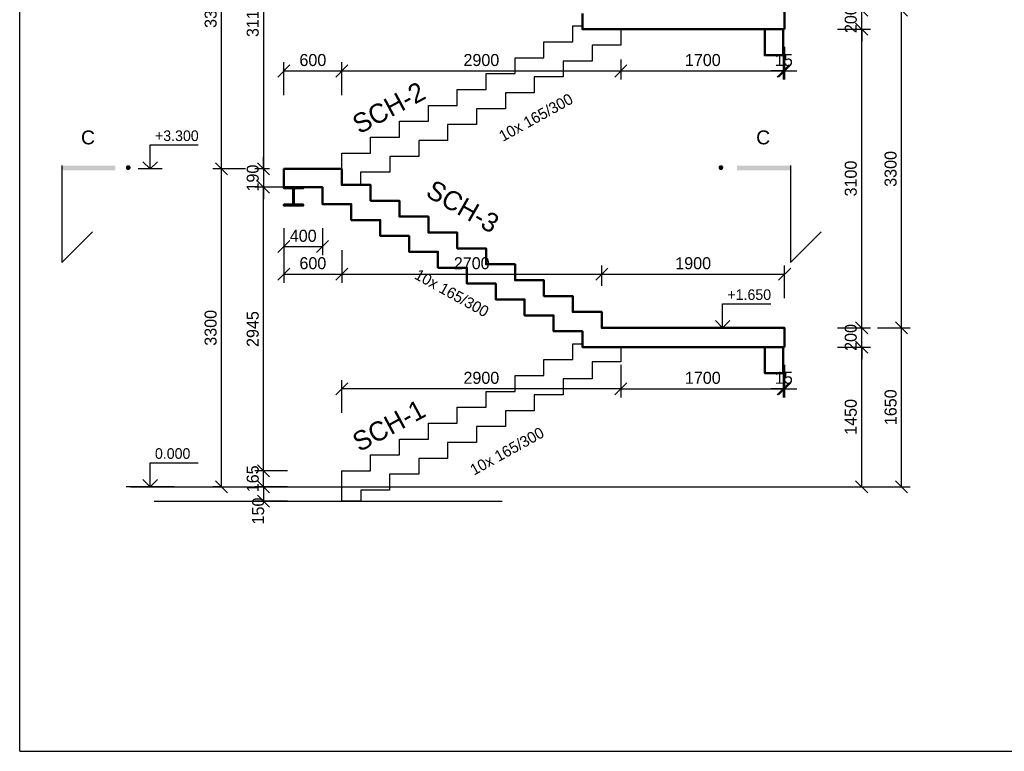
# Model space of a CAD drawing. Header units: millimetres. Extents: x 2448 to 23448, y -2597 to 12253.
# Tile 1 of 3: x 2448 to 12674, y -2597 to 5000. Entities that reach past the tile are written whole.
import ezdxf

# ---------------------------------------------------------------- set-up
doc = ezdxf.new("R2010")
doc.units = ezdxf.units.MM
doc.header["$LTSCALE"] = 25
for name, color, linetype, lineweight in [('CKKOTY_VYS', 3, 'Continuous', 25), ('CKSCHODY_PODROVINOU', 7, 'Continuous', 25), ('CKSCHODY_REZ', 6, 'Continuous', 50), ('CKTEXTY_MALE', 3, 'Continuous', 18), ('CSPROFILY_REZY', 4, 'Continuous', 50)]:
    doc.layers.add(name, color=color, linetype=linetype, lineweight=lineweight)
doc.layers.add('KOTY', color=4, linetype='Continuous')
doc.layers.add('POPIS', color=6, linetype='Continuous')
doc.styles.add('ARIAL', font='ARIAL.TTF', dxfattribs={"width": 0.75})
doc.dimstyles.new('CADKON obrazky', dxfattribs={"dimscale": 50, "dimtxt": 2.5, "dimasz": 2.5, "dimexe": 1.8, "dimexo": 3, "dimgap": 1, "dimtad": 1, "dimdec": 0, "dimrnd": 1, "dimtxsty": 'Standard', "dimblk1": 'OBLIQUE', "dimblk2": 'OBLIQUE', "dimsah": 1, "dimcen": 2.5, "dimclrd": 256, "dimclre": 256, "dimclrt": 256, "dimadec": 1, "dimazin": 2, "dimtfac": 1, "dimtdec": 0, "dimtix": 1, "dimtmove": 2, "dimatfit": 3, "dimldrblk": 'OPEN30', "dimfxl": 0, "dimtolj": 1, "dimlwd": -1, "dimarcsym": 0})

# ---------------------------------------------------------------- blocks, each defined once
blk = doc.blocks.new('*U10')
at = {"color": 0, "linetype": 'ByBlock', "lineweight": -2}
blk.add_lwpolyline([(-1.5, 1.5), (0, 0), (1.5, 1.5), (0, 0), (0, 5), (10, 5)], dxfattribs=at)
blk = doc.blocks.new('*U5')
at = {"color": 0, "linetype": 'ByBlock', "lineweight": -2}
blk.add_lwpolyline([(-1.5, 1.5), (0, 0), (1.5, 1.5), (0, 0), (0, 5), (10, 5)], dxfattribs=at)
blk = doc.blocks.new('*U4')
at = {"color": 0, "linetype": 'ByBlock', "lineweight": -2}
blk.add_lwpolyline([(-1.5, 1.5), (0, 0), (1.5, 1.5), (0, 0), (0, 5), (10, 5)], dxfattribs=at)
blk = doc.blocks.new('_OBLIQUE')
at = {"color": 0, "linetype": 'ByBlock'}
blk.add_line((-0.5, -0.5), (0.5, 0.5), dxfattribs=at)
blk = doc.blocks.new('*D25')
at = {"layer": 'Defpoints', "color": 0}
for p in [(5193, 6560), (4981, 3450), (5193, 3450)]:
    blk.add_point(p, dxfattribs=at)
at = {"layer": 'KOTY', "lineweight": -2}
for p, q in [((5043, 6560), (4891, 6560)), ((5043, 3450), (4891, 3450))]:
    blk.add_line(p, q, dxfattribs=at)
at = {"layer": 'KOTY'}
blk.add_line((4981, 6560), (4981, 3450), dxfattribs=at)
at = {"layer": 'KOTY', "xscale": 125, "yscale": 125, "zscale": 125}
for p, rotation in [((4981, 6560), 90), ((4981, 3450), 270)]:
    blk.add_blockref('_OBLIQUE', p, dxfattribs=dict(at, rotation=rotation))
at = {"layer": 'KOTY', "insert": (4869, 5005), "char_height": 125, "attachment_point": 5, "rotation": 90}
blk.add_mtext('\\A1;3110', dxfattribs=at)
blk = doc.blocks.new('_Open30')
at = {"color": 0, "lineweight": -2}
for p, q in [((-1, 0.268), (0, 0)), ((0, 0), (-1, -0.268)), ((0, 0), (-1, 0))]:
    blk.add_line(p, q, dxfattribs=at)
blk = doc.blocks.new('*D26')
at = {"layer": 'Defpoints', "color": 0}
for p in [(5193, 3450), (4981, 3260), (5193, 3260)]:
    blk.add_point(p, dxfattribs=at)
at = {"layer": 'KOTY'}
for p, q in [((4981, 3450), (4981, 3575)), ((4981, 3450), (4981, 3260)), ((4981, 3260), (4981, 3135))]:
    blk.add_line(p, q, dxfattribs=at)
at = {"layer": 'KOTY', "lineweight": -2}
for p, q in [((5043, 3450), (4891, 3450)), ((5043, 3260), (4891, 3260))]:
    blk.add_line(p, q, dxfattribs=at)
at = {"layer": 'KOTY', "xscale": 125, "yscale": 125, "zscale": 125}
for p, rotation in [((4981, 3450), 270), ((4981, 3260), 90)]:
    blk.add_blockref('_OBLIQUE', p, dxfattribs=dict(at, rotation=rotation))
at = {"layer": 'KOTY', "insert": (4869, 3355), "char_height": 125, "attachment_point": 5, "rotation": 90}
blk.add_mtext('\\A1;190', dxfattribs=at)
blk = doc.blocks.new('*D27')
at = {"layer": 'Defpoints', "color": 0}
for p in [(5667, 150), (4981, 0), (5667, 0)]:
    blk.add_point(p, dxfattribs=at)
at = {"layer": 'KOTY', "lineweight": -2}
for p, q in [((5231, 150), (4891, 150)), ((5231, 0), (4891, 0))]:
    blk.add_line(p, q, dxfattribs=at)
at = {"layer": 'KOTY'}
blk.add_line((4981, 150), (4981, 0), dxfattribs=at)
at = {"layer": 'KOTY', "xscale": 125, "yscale": 125, "zscale": 125}
for p, rotation in [((4981, 150), 90), ((4981, 0), 270)]:
    blk.add_blockref('_OBLIQUE', p, dxfattribs=dict(at, rotation=rotation))
at = {"layer": 'KOTY', "insert": (4925, -102), "char_height": 125, "attachment_point": 5, "rotation": 90}
blk.add_mtext('\\A1;150', dxfattribs=at)
blk = doc.blocks.new('*D28')
at = {"layer": 'Defpoints', "color": 0}
for p in [(4981, 315), (5667, 315), (5667, 150)]:
    blk.add_point(p, dxfattribs=at)
at = {"layer": 'KOTY'}
for p, q in [((4981, 315), (4981, 440)), ((4981, 150), (4981, 315)), ((4981, 150), (4981, 25))]:
    blk.add_line(p, q, dxfattribs=at)
at = {"layer": 'KOTY', "lineweight": -2}
for p, q in [((5231, 315), (4891, 315)), ((5231, 150), (4891, 150))]:
    blk.add_line(p, q, dxfattribs=at)
at = {"layer": 'KOTY', "xscale": 125, "yscale": 125, "zscale": 125}
for p, rotation in [((4981, 315), 270), ((4981, 150), 90)]:
    blk.add_blockref('_OBLIQUE', p, dxfattribs=dict(at, rotation=rotation))
at = {"layer": 'KOTY', "insert": (4869, 232), "char_height": 125, "attachment_point": 5, "rotation": 90}
blk.add_mtext('\\A1;165', dxfattribs=at)
blk = doc.blocks.new('*D29')
at = {"layer": 'Defpoints', "color": 0}
for p in [(4981, 3260), (5593, 3260), (5793, 315)]:
    blk.add_point(p, dxfattribs=at)
at = {"layer": 'KOTY', "lineweight": -2}
for p, q in [((5231, 3260), (4891, 3260)), ((5231, 315), (4891, 315))]:
    blk.add_line(p, q, dxfattribs=at)
at = {"layer": 'KOTY'}
blk.add_line((4981, 315), (4981, 3260), dxfattribs=at)
at = {"layer": 'KOTY', "xscale": 125, "yscale": 125, "zscale": 125}
for p, rotation in [((4981, 3260), 90), ((4981, 315), 270)]:
    blk.add_blockref('_OBLIQUE', p, dxfattribs=dict(at, rotation=rotation))
at = {"layer": 'KOTY', "insert": (4869, 1787), "char_height": 125, "attachment_point": 5, "rotation": 90}
blk.add_mtext('\\A1;2945', dxfattribs=at)
blk = doc.blocks.new('*D30')
at = {"layer": 'Defpoints', "color": 0}
for p in [(10393, 1600), (11193, 1600), (9723, 150)]:
    blk.add_point(p, dxfattribs=at)
at = {"layer": 'KOTY', "lineweight": -2}
for p, q in [((10943, 1600), (11283, 1600)), ((10943, 150), (11283, 150))]:
    blk.add_line(p, q, dxfattribs=at)
at = {"layer": 'KOTY'}
blk.add_line((11193, 150), (11193, 1600), dxfattribs=at)
at = {"layer": 'KOTY', "xscale": 125, "yscale": 125, "zscale": 125}
for p, rotation in [((11193, 1600), 90), ((11193, 150), 270)]:
    blk.add_blockref('_OBLIQUE', p, dxfattribs=dict(at, rotation=rotation))
at = {"layer": 'KOTY', "insert": (11080, 875), "char_height": 125, "attachment_point": 5, "rotation": 90}
blk.add_mtext('\\A1;1450', dxfattribs=at)
blk = doc.blocks.new('*D31')
at = {"layer": 'Defpoints', "color": 0}
for p in [(10393, 1800), (11193, 1800), (10393, 1600)]:
    blk.add_point(p, dxfattribs=at)
at = {"layer": 'KOTY'}
for p, q in [((11193, 1800), (11193, 1925)), ((11193, 1600), (11193, 1800)), ((11193, 1600), (11193, 1475))]:
    blk.add_line(p, q, dxfattribs=at)
at = {"layer": 'KOTY', "lineweight": -2}
for p, q in [((10943, 1800), (11283, 1800)), ((10943, 1600), (11283, 1600))]:
    blk.add_line(p, q, dxfattribs=at)
at = {"layer": 'KOTY', "xscale": 125, "yscale": 125, "zscale": 125}
for p, rotation in [((11193, 1800), 270), ((11193, 1600), 90)]:
    blk.add_blockref('_OBLIQUE', p, dxfattribs=dict(at, rotation=rotation))
at = {"layer": 'KOTY', "insert": (11080, 1700), "char_height": 125, "attachment_point": 5, "rotation": 90}
blk.add_mtext('\\A1;200', dxfattribs=at)
blk = doc.blocks.new('*D32')
at = {"layer": 'Defpoints', "color": 0}
for p in [(10393, 4900), (11193, 4900), (10393, 1800)]:
    blk.add_point(p, dxfattribs=at)
at = {"layer": 'KOTY', "lineweight": -2}
for p, q in [((10943, 4900), (11283, 4900)), ((10943, 1800), (11283, 1800))]:
    blk.add_line(p, q, dxfattribs=at)
at = {"layer": 'KOTY'}
blk.add_line((11193, 1800), (11193, 4900), dxfattribs=at)
at = {"layer": 'KOTY', "xscale": 125, "yscale": 125, "zscale": 125}
for p, rotation in [((11193, 4900), 90), ((11193, 1800), 270)]:
    blk.add_blockref('_OBLIQUE', p, dxfattribs=dict(at, rotation=rotation))
at = {"layer": 'KOTY', "insert": (11080, 3350), "char_height": 125, "attachment_point": 5, "rotation": 90}
blk.add_mtext('\\A1;3100', dxfattribs=at)
blk = doc.blocks.new('*D33')
at = {"layer": 'Defpoints', "color": 0}
for p in [(10393, 5100), (11193, 5100), (10393, 4900)]:
    blk.add_point(p, dxfattribs=at)
at = {"layer": 'KOTY'}
for p, q in [((11193, 5100), (11193, 5225)), ((11193, 4900), (11193, 5100)), ((11193, 4900), (11193, 4775))]:
    blk.add_line(p, q, dxfattribs=at)
at = {"layer": 'KOTY', "lineweight": -2}
for p, q in [((10943, 5100), (11283, 5100)), ((10943, 4900), (11283, 4900))]:
    blk.add_line(p, q, dxfattribs=at)
at = {"layer": 'KOTY', "xscale": 125, "yscale": 125, "zscale": 125}
for p, rotation in [((11193, 5100), 270), ((11193, 4900), 90)]:
    blk.add_blockref('_OBLIQUE', p, dxfattribs=dict(at, rotation=rotation))
at = {"layer": 'KOTY', "insert": (11080, 5000), "char_height": 125, "attachment_point": 5, "rotation": 90}
blk.add_mtext('\\A1;200', dxfattribs=at)
blk = doc.blocks.new('*D46')
at = {"layer": 'Defpoints', "color": 0}
for p in [(4544, 3450), (5193, 3450), (4570, 150)]:
    blk.add_point(p, dxfattribs=at)
at = {"layer": 'KOTY', "lineweight": -2}
for p, q in [((4794, 3450), (4454, 3450)), ((4544, 150), (4454, 150))]:
    blk.add_line(p, q, dxfattribs=at)
at = {"layer": 'KOTY'}
blk.add_line((4544, 150), (4544, 3450), dxfattribs=at)
at = {"layer": 'KOTY', "xscale": 125, "yscale": 125, "zscale": 125}
for p, rotation in [((4544, 3450), 90), ((4544, 150), 270)]:
    blk.add_blockref('_OBLIQUE', p, dxfattribs=dict(at, rotation=rotation))
at = {"layer": 'KOTY', "insert": (4432, 1800), "char_height": 125, "attachment_point": 5, "rotation": 90}
blk.add_mtext('\\A1;3300', dxfattribs=at)
blk = doc.blocks.new('*D47')
at = {"layer": 'Defpoints', "color": 0}
for p in [(4544, 6750), (5193, 6750), (5193, 3450)]:
    blk.add_point(p, dxfattribs=at)
at = {"layer": 'KOTY', "lineweight": -2}
for p, q in [((4794, 6750), (4454, 6750)), ((4794, 3450), (4454, 3450))]:
    blk.add_line(p, q, dxfattribs=at)
at = {"layer": 'KOTY'}
blk.add_line((4544, 3450), (4544, 6750), dxfattribs=at)
at = {"layer": 'KOTY', "xscale": 125, "yscale": 125, "zscale": 125}
for p, rotation in [((4544, 6750), 90), ((4544, 3450), 270)]:
    blk.add_blockref('_OBLIQUE', p, dxfattribs=dict(at, rotation=rotation))
at = {"layer": 'KOTY', "insert": (4432, 5100), "char_height": 125, "attachment_point": 5, "rotation": 90}
blk.add_mtext('\\A1;3300', dxfattribs=at)
blk = doc.blocks.new('*D49')
at = {"layer": 'Defpoints', "color": 0}
for p in [(10364, 1800), (11606, 1800), (10364, 150)]:
    blk.add_point(p, dxfattribs=at)
at = {"layer": 'KOTY', "lineweight": -2}
for p, q in [((11356, 1800), (11696, 1800)), ((11356, 150), (11696, 150))]:
    blk.add_line(p, q, dxfattribs=at)
at = {"layer": 'KOTY'}
blk.add_line((11606, 150), (11606, 1800), dxfattribs=at)
at = {"layer": 'KOTY', "xscale": 125, "yscale": 125, "zscale": 125}
for p, rotation in [((11606, 1800), 90), ((11606, 150), 270)]:
    blk.add_blockref('_OBLIQUE', p, dxfattribs=dict(at, rotation=rotation))
at = {"layer": 'KOTY', "insert": (11494, 975), "char_height": 125, "attachment_point": 5, "rotation": 90}
blk.add_mtext('\\A1;1650', dxfattribs=at)
blk = doc.blocks.new('*D50')
at = {"layer": 'Defpoints', "color": 0}
for p in [(10393, 5100), (11606, 5100), (10364, 1800)]:
    blk.add_point(p, dxfattribs=at)
at = {"layer": 'KOTY', "lineweight": -2}
for p, q in [((11356, 5100), (11696, 5100)), ((11356, 1800), (11696, 1800))]:
    blk.add_line(p, q, dxfattribs=at)
at = {"layer": 'KOTY'}
blk.add_line((11606, 1800), (11606, 5100), dxfattribs=at)
at = {"layer": 'KOTY', "xscale": 125, "yscale": 125, "zscale": 125}
for p, rotation in [((11606, 5100), 90), ((11606, 1800), 270)]:
    blk.add_blockref('_OBLIQUE', p, dxfattribs=dict(at, rotation=rotation))
at = {"layer": 'KOTY', "insert": (11494, 3450), "char_height": 125, "attachment_point": 5, "rotation": 90}
blk.add_mtext('\\A1;3300', dxfattribs=at)
blk = doc.blocks.new('*D54')
at = {"layer": 'Defpoints', "color": 0}
for p in [(8693, 4735), (8693, 4467), (5793, 3615)]:
    blk.add_point(p, dxfattribs=at)
at = {"layer": 'KOTY', "lineweight": -2}
for p, q in [((5793, 4217), (5793, 4557)), ((8693, 4585), (8693, 4377))]:
    blk.add_line(p, q, dxfattribs=at)
at = {"layer": 'KOTY'}
blk.add_line((5793, 4467), (8693, 4467), dxfattribs=at)
at = {"layer": 'KOTY', "xscale": 125, "yscale": 125, "zscale": 125, "rotation": 180}
blk.add_blockref('_OBLIQUE', (5793, 4467), dxfattribs=at)
at = {"layer": 'KOTY', "xscale": 125, "yscale": 125, "zscale": 125}
blk.add_blockref('_OBLIQUE', (8693, 4467), dxfattribs=at)
at = {"layer": 'KOTY', "insert": (7243, 4580), "char_height": 125, "attachment_point": 5}
blk.add_mtext('\\A1;2900', dxfattribs=at)
blk = doc.blocks.new('*D53')
at = {"layer": 'Defpoints', "color": 0}
for p in [(5793, 4467), (5793, 3615), (5193, 3450)]:
    blk.add_point(p, dxfattribs=at)
at = {"layer": 'KOTY', "lineweight": -2}
for p, q in [((5193, 4217), (5193, 4557)), ((5793, 4217), (5793, 4557))]:
    blk.add_line(p, q, dxfattribs=at)
at = {"layer": 'KOTY'}
blk.add_line((5193, 4467), (5793, 4467), dxfattribs=at)
at = {"layer": 'KOTY', "xscale": 125, "yscale": 125, "zscale": 125, "rotation": 180}
blk.add_blockref('_OBLIQUE', (5193, 4467), dxfattribs=at)
at = {"layer": 'KOTY', "xscale": 125, "yscale": 125, "zscale": 125}
blk.add_blockref('_OBLIQUE', (5793, 4467), dxfattribs=at)
at = {"layer": 'KOTY', "insert": (5493, 4580), "char_height": 125, "attachment_point": 5}
blk.add_mtext('\\A1;600', dxfattribs=at)
blk = doc.blocks.new('*D55')
at = {"layer": 'Defpoints', "color": 0}
for p in [(10393, 4900), (8693, 4735), (10393, 4467)]:
    blk.add_point(p, dxfattribs=at)
at = {"layer": 'KOTY', "lineweight": -2}
for p, q in [((10393, 4717), (10393, 4377)), ((8693, 4585), (8693, 4377))]:
    blk.add_line(p, q, dxfattribs=at)
at = {"layer": 'KOTY'}
blk.add_line((8693, 4467), (10393, 4467), dxfattribs=at)
at = {"layer": 'KOTY', "xscale": 125, "yscale": 125, "zscale": 125, "rotation": 180}
blk.add_blockref('_OBLIQUE', (8693, 4467), dxfattribs=at)
at = {"layer": 'KOTY', "xscale": 125, "yscale": 125, "zscale": 125}
blk.add_blockref('_OBLIQUE', (10393, 4467), dxfattribs=at)
at = {"layer": 'KOTY', "insert": (9543, 4580), "char_height": 125, "attachment_point": 5}
blk.add_mtext('\\A1;1700', dxfattribs=at)
blk = doc.blocks.new('*D57')
at = {"layer": 'Defpoints', "color": 0}
for p in [(5793, 3407), (8493, 2357), (8493, 2087)]:
    blk.add_point(p, dxfattribs=at)
at = {"layer": 'KOTY', "lineweight": -2}
for p, q in [((5793, 2607), (5793, 2267)), ((8493, 2237), (8493, 2447))]:
    blk.add_line(p, q, dxfattribs=at)
at = {"layer": 'KOTY'}
blk.add_line((5793, 2357), (8493, 2357), dxfattribs=at)
at = {"layer": 'KOTY', "xscale": 125, "yscale": 125, "zscale": 125, "rotation": 180}
blk.add_blockref('_OBLIQUE', (5793, 2357), dxfattribs=at)
at = {"layer": 'KOTY', "xscale": 125, "yscale": 125, "zscale": 125}
blk.add_blockref('_OBLIQUE', (8493, 2357), dxfattribs=at)
at = {"layer": 'KOTY', "insert": (7143, 2470), "char_height": 125, "attachment_point": 5}
blk.add_mtext('\\A1;2700', dxfattribs=at)
blk = doc.blocks.new('*D56')
at = {"layer": 'Defpoints', "color": 0}
for p in [(5193, 3382), (5793, 3407), (5793, 2357)]:
    blk.add_point(p, dxfattribs=at)
at = {"layer": 'KOTY', "lineweight": -2}
for p, q in [((5193, 2607), (5193, 2267)), ((5793, 2607), (5793, 2267))]:
    blk.add_line(p, q, dxfattribs=at)
at = {"layer": 'KOTY'}
blk.add_line((5193, 2357), (5793, 2357), dxfattribs=at)
at = {"layer": 'KOTY', "xscale": 125, "yscale": 125, "zscale": 125, "rotation": 180}
blk.add_blockref('_OBLIQUE', (5193, 2357), dxfattribs=at)
at = {"layer": 'KOTY', "xscale": 125, "yscale": 125, "zscale": 125}
blk.add_blockref('_OBLIQUE', (5793, 2357), dxfattribs=at)
at = {"layer": 'KOTY', "insert": (5493, 2470), "char_height": 125, "attachment_point": 5}
blk.add_mtext('\\A1;600', dxfattribs=at)
blk = doc.blocks.new('*D58')
at = {"layer": 'Defpoints', "color": 0}
for p in [(10393, 2357), (8493, 2087), (10393, 1922)]:
    blk.add_point(p, dxfattribs=at)
at = {"layer": 'KOTY', "lineweight": -2}
for p, q in [((8493, 2237), (8493, 2447)), ((10393, 2107), (10393, 2447))]:
    blk.add_line(p, q, dxfattribs=at)
at = {"layer": 'KOTY'}
blk.add_line((8493, 2357), (10393, 2357), dxfattribs=at)
at = {"layer": 'KOTY', "xscale": 125, "yscale": 125, "zscale": 125, "rotation": 180}
blk.add_blockref('_OBLIQUE', (8493, 2357), dxfattribs=at)
at = {"layer": 'KOTY', "xscale": 125, "yscale": 125, "zscale": 125}
blk.add_blockref('_OBLIQUE', (10393, 2357), dxfattribs=at)
at = {"layer": 'KOTY', "insert": (9443, 2470), "char_height": 125, "attachment_point": 5}
blk.add_mtext('\\A1;1900', dxfattribs=at)
blk = doc.blocks.new('*D59')
at = {"layer": 'Defpoints', "color": 0}
for p in [(10393, 1600), (8693, 1435), (10393, 1167)]:
    blk.add_point(p, dxfattribs=at)
at = {"layer": 'KOTY', "lineweight": -2}
for p, q in [((10393, 1417), (10393, 1077)), ((8693, 1285), (8693, 1077))]:
    blk.add_line(p, q, dxfattribs=at)
at = {"layer": 'KOTY'}
blk.add_line((8693, 1167), (10393, 1167), dxfattribs=at)
at = {"layer": 'KOTY', "xscale": 125, "yscale": 125, "zscale": 125, "rotation": 180}
blk.add_blockref('_OBLIQUE', (8693, 1167), dxfattribs=at)
at = {"layer": 'KOTY', "xscale": 125, "yscale": 125, "zscale": 125}
blk.add_blockref('_OBLIQUE', (10393, 1167), dxfattribs=at)
at = {"layer": 'KOTY', "insert": (9543, 1280), "char_height": 125, "attachment_point": 5}
blk.add_mtext('\\A1;1700', dxfattribs=at)
blk = doc.blocks.new('*D60')
at = {"layer": 'Defpoints', "color": 0}
for p in [(8693, 1600), (5793, 1167), (5793, 315)]:
    blk.add_point(p, dxfattribs=at)
at = {"layer": 'KOTY', "lineweight": -2}
for p, q in [((8693, 1417), (8693, 1077)), ((5793, 917), (5793, 1257))]:
    blk.add_line(p, q, dxfattribs=at)
at = {"layer": 'KOTY'}
blk.add_line((8693, 1167), (5793, 1167), dxfattribs=at)
at = {"layer": 'KOTY', "xscale": 125, "yscale": 125, "zscale": 125, "rotation": 180}
blk.add_blockref('_OBLIQUE', (5793, 1167), dxfattribs=at)
at = {"layer": 'KOTY', "xscale": 125, "yscale": 125, "zscale": 125}
blk.add_blockref('_OBLIQUE', (8693, 1167), dxfattribs=at)
at = {"layer": 'KOTY', "insert": (7243, 1280), "char_height": 125, "attachment_point": 5}
blk.add_mtext('\\A1;2900', dxfattribs=at)
blk = doc.blocks.new('*D65')
at = {"layer": 'Defpoints', "color": 0}
for p in [(5193, 2986), (5593, 2986), (5593, 2643)]:
    blk.add_point(p, dxfattribs=at)
at = {"layer": 'KOTY', "lineweight": -2}
for p, q in [((5193, 2836), (5193, 2553)), ((5593, 2836), (5593, 2553))]:
    blk.add_line(p, q, dxfattribs=at)
at = {"layer": 'KOTY'}
blk.add_line((5193, 2643), (5593, 2643), dxfattribs=at)
at = {"layer": 'KOTY', "xscale": 125, "yscale": 125, "zscale": 125, "rotation": 180}
blk.add_blockref('_OBLIQUE', (5193, 2643), dxfattribs=at)
at = {"layer": 'KOTY', "xscale": 125, "yscale": 125, "zscale": 125}
blk.add_blockref('_OBLIQUE', (5593, 2643), dxfattribs=at)
at = {"layer": 'KOTY', "insert": (5393, 2755), "char_height": 125, "attachment_point": 5}
blk.add_mtext('\\A1;400', dxfattribs=at)
blk = doc.blocks.new('*D67')
at = {"layer": 'Defpoints', "color": 0}
for p in [(10378, 4900), (10393, 4900), (10393, 4467)]:
    blk.add_point(p, dxfattribs=at)
at = {"layer": 'KOTY', "lineweight": -2}
for p, q in [((10378, 4717), (10378, 4377)), ((10393, 4717), (10393, 4377))]:
    blk.add_line(p, q, dxfattribs=at)
at = {"layer": 'KOTY'}
for p, q in [((10378, 4467), (10253, 4467)), ((10378, 4467), (10393, 4467)), ((10393, 4467), (10518, 4467))]:
    blk.add_line(p, q, dxfattribs=at)
at = {"layer": 'KOTY', "xscale": 125, "yscale": 125, "zscale": 125}
blk.add_blockref('_OBLIQUE', (10378, 4467), dxfattribs=at)
at = {"layer": 'KOTY', "xscale": 125, "yscale": 125, "zscale": 125, "rotation": 180}
blk.add_blockref('_OBLIQUE', (10393, 4467), dxfattribs=at)
at = {"layer": 'KOTY', "insert": (10385, 4580), "char_height": 125, "attachment_point": 5}
blk.add_mtext('\\A1;15', dxfattribs=at)
blk = doc.blocks.new('*D68')
at = {"layer": 'Defpoints', "color": 0}
for p in [(10378, 1600), (10393, 1600), (10393, 1167)]:
    blk.add_point(p, dxfattribs=at)
at = {"layer": 'KOTY', "lineweight": -2}
for p, q in [((10378, 1417), (10378, 1077)), ((10393, 1417), (10393, 1077))]:
    blk.add_line(p, q, dxfattribs=at)
at = {"layer": 'KOTY'}
for p, q in [((10378, 1167), (10253, 1167)), ((10378, 1167), (10393, 1167)), ((10393, 1167), (10518, 1167))]:
    blk.add_line(p, q, dxfattribs=at)
at = {"layer": 'KOTY', "xscale": 125, "yscale": 125, "zscale": 125}
blk.add_blockref('_OBLIQUE', (10378, 1167), dxfattribs=at)
at = {"layer": 'KOTY', "xscale": 125, "yscale": 125, "zscale": 125, "rotation": 180}
blk.add_blockref('_OBLIQUE', (10393, 1167), dxfattribs=at)
at = {"layer": 'KOTY', "insert": (10385, 1280), "char_height": 125, "attachment_point": 5}
blk.add_mtext('\\A1;15', dxfattribs=at)
blk = doc.blocks.new('A$C55271FE8')
at = {"layer": 'CKTEXTY_MALE'}
for rotation, p in [(331, (-929, 8817)), (29, (300, 6765)), (331, (-629, 5352)), (29, (300, 3465)), (331, (-629, 2052)), (29, (0, 0))]:
    blk.add_text('10x 165/300', height=115, rotation=rotation, dxfattribs=at).set_placement(p)

msp = doc.modelspace()

# ---------------------------------------------------------------- linework, layer by layer
at = {"layer": 'CKKOTY_VYS'}
for p, q in [((3928.4, 3449.6), (3678.4, 3449.6)), ((9998.2, 1799.6), (9498.2, 1799.6)), ((4052.9, 149.6), (3552.9, 149.6))]:
    msp.add_line(p, q, dxfattribs=at)
at = {"layer": 'CKSCHODY_PODROVINOU'}
for p, q in [((8192.6, 4769.6), (8192.6, 4934.6)), ((8192.6, 4934.6), (8292.6, 4934.6)), ((8692.6, 4899.6), (8692.6, 4734.6)), ((7892.6, 4604.6), (7892.6, 4769.6)), ((7892.6, 4769.6), (8192.6, 4769.6)), ((8692.6, 4734.6), (8392.6, 4734.6)), ((8392.6, 4734.6), (8392.6, 4569.6)), ((7592.6, 4439.6), (7592.6, 4604.6)), ((7592.6, 4604.6), (7892.6, 4604.6)), ((8392.6, 4569.6), (8092.6, 4569.6)), ((8092.6, 4569.6), (8092.6, 4404.6)), ((7292.6, 4274.6), (7292.6, 4439.6)), ((7292.6, 4439.6), (7592.6, 4439.6)), ((8092.6, 4404.6), (7792.6, 4404.6)), ((7792.6, 4404.6), (7792.6, 4239.6)), ((6992.6, 4109.6), (6992.6, 4274.6)), ((6992.6, 4274.6), (7292.6, 4274.6)), ((7792.6, 4239.6), (7492.6, 4239.6)), ((7492.6, 4239.6), (7492.6, 4074.6)), ((6692.6, 3944.6), (6692.6, 4109.6)), ((6692.6, 4109.6), (6992.6, 4109.6)), ((7492.6, 4074.6), (7192.6, 4074.6)), ((7192.6, 4074.6), (7192.6, 3909.6)), ((6392.6, 3779.6), (6392.6, 3944.6)), ((6392.6, 3944.6), (6692.6, 3944.6)), ((7192.6, 3909.6), (6892.6, 3909.6)), ((6892.6, 3909.6), (6892.6, 3744.6)), ((6092.6, 3614.6), (6092.6, 3779.6)), ((6092.6, 3779.6), (6392.6, 3779.6)), ((6892.6, 3744.6), (6592.6, 3744.6)), ((6592.6, 3744.6), (6592.6, 3579.6)), ((5792.6, 3449.6), (5792.6, 3614.6)), ((5792.6, 3614.6), (6092.6, 3614.6)), ((6592.6, 3579.6), (6292.6, 3579.6)), ((6292.6, 3579.6), (6292.6, 3414.6)), ((6292.6, 3414.6), (5989.5, 3414.6)), ((5989.5, 3414.6), (5989.5, 3284.6)), ((8192.6, 1469.6), (8192.6, 1634.6)), ((8192.6, 1634.6), (8292.6, 1634.6)), ((8692.6, 1599.6), (8692.6, 1447.2)), ((7892.6, 1304.6), (7892.6, 1469.6)), ((7892.6, 1469.6), (8192.6, 1469.6)), ((8692.6, 1447.2), (8392.6, 1447.2)), ((8392.6, 1447.2), (8392.6, 1269.6)), ((7592.6, 1139.6), (7592.6, 1304.6)), ((7592.6, 1304.6), (7892.6, 1304.6)), ((8392.6, 1269.6), (8092.6, 1269.6)), ((8092.6, 1269.6), (8092.6, 1104.6)), ((7292.6, 974.6), (7292.6, 1139.6)), ((7292.6, 1139.6), (7592.6, 1139.6)), ((8092.6, 1104.6), (7792.6, 1104.6)), ((7792.6, 1104.6), (7792.6, 939.6)), ((6992.6, 809.6), (6992.6, 974.6)), ((6992.6, 974.6), (7292.6, 974.6)), ((7792.6, 939.6), (7492.6, 939.6)), ((7492.6, 939.6), (7492.6, 774.6)), ((6692.6, 644.6), (6692.6, 809.6)), ((6692.6, 809.6), (6992.6, 809.6)), ((7492.6, 774.6), (7192.6, 774.6)), ((7192.6, 774.6), (7192.6, 609.6)), ((6392.6, 479.6), (6392.6, 644.6)), ((6392.6, 644.6), (6692.6, 644.6)), ((7192.6, 609.6), (6892.6, 609.6)), ((6892.6, 609.6), (6892.6, 444.6)), ((6092.6, 314.6), (6092.6, 479.6)), ((6092.6, 479.6), (6392.6, 479.6)), ((6892.6, 444.6), (6592.6, 444.6)), ((6592.6, 444.6), (6592.6, 279.6)), ((5792.6, -0.4), (5792.6, 314.6)), ((5792.6, 314.6), (6092.6, 314.6)), ((6289.5, 279.6), (6289.5, 114.6)), ((6592.6, 279.6), (6289.5, 279.6)), ((6289.5, 114.6), (5992.6, 114.6)), ((5992.6, 114.6), (5992.6, -0.4)), ((5992.6, -0.4), (5792.6, -0.4))]:
    msp.add_line(p, q, dxfattribs=at)
at = {"layer": 'CKSCHODY_REZ'}
for points in [[(8292.6, 5064.6), (8292.6, 4899.6), (10392.6, 4899.6)], [(10392.6, 4899.6), (10392.6, 5099.6)], [(5192.6, 3259.6), (5192.6, 3449.6), (5792.6, 3449.6)], [(10392.6, 1599.6), (10392.6, 1799.6), (8492.6, 1799.6), (8492.6, 1964.6), (8192.6, 1964.6), (8192.6, 2129.6), (7892.6, 2129.6), (7892.6, 2294.6), (7592.6, 2294.6), (7592.6, 2459.6), (7292.6, 2459.6), (7292.6, 2624.6), (6992.6, 2624.6), (6992.6, 2789.6), (6692.6, 2789.6), (6692.6, 2954.6), (6392.6, 2954.6), (6392.6, 3119.6), (6092.6, 3119.6), (6092.6, 3284.6), (5792.6, 3284.6), (5792.6, 3449.6), (5192.6, 3449.6), (5192.6, 3259.6), (5592.6, 3259.6), (5592.6, 3084.6), (5892.6, 3084.6), (5892.6, 2919.6), (6192.6, 2919.6), (6192.6, 2754.6), (6492.6, 2754.6), (6492.6, 2589.6), (6792.6, 2589.6), (6792.6, 2424.6), (7092.6, 2424.6), (7092.6, 2259.6), (7392.6, 2259.6), (7392.6, 2094.6), (7692.6, 2094.6), (7692.6, 1929.6), (7992.6, 1929.6), (7992.6, 1764.6), (8292.6, 1764.6), (8292.6, 1599.6), (10392.6, 1599.6)]]:
    msp.add_lwpolyline(points, dxfattribs=at)
at = {"layer": 'CSPROFILY_REZY'}
for points in [[(10377.6, 4899.6), (10185.6, 4899.6), (10185.6, 4629.6), (10377.6, 4629.6)], [(10377.6, 1599.6), (10185.6, 1599.6), (10185.6, 1329.6), (10377.6, 1329.6)]]:
    msp.add_lwpolyline(points, close=True, dxfattribs=at)
msp.add_lwpolyline([(5192.6, 3259.6), (5192.6, 3249.6), (5271.3, 3249.6, -0.4142136), (5289.3, 3231.6), (5289.3, 3097.6, -0.4142136), (5271.3, 3079.6), (5192.6, 3079.6), (5192.6, 3069.6), (5392.6, 3069.6), (5392.6, 3079.6), (5313.8, 3079.6, -0.4142136), (5295.8, 3097.6), (5295.8, 3231.6, -0.4142136), (5313.8, 3249.6), (5392.6, 3249.6), (5392.6, 3259.6)], format="xyb", close=True, dxfattribs=at)
at = {"layer": 'KOTY'}
for p, q in [((2448.3, -2597.4), (2448.3, 12252.6)), ((3598.9, 149.6), (5792.6, 149.6)), ((5792.6, 149.6), (11684.3, 149.6)), ((3844.8, -0.4), (7459.4, -0.4)), ((2448.3, -2597.4), (23448.3, -2597.4))]:
    msp.add_line(p, q, dxfattribs=at)
at = {"layer": 'POPIS'}
for p, q in [((2885.9, 3485.1), (2885.9, 2479.8)), ((10455.3, 3485.1), (10455.3, 2479.8)), ((2885.9, 2479.8), (3204.2, 2798.1)), ((10455.3, 2479.8), (10773.6, 2798.1))]:
    msp.add_line(p, q, dxfattribs=at)
at = {"layer": 'POPIS', "const_width": 25}
for points in [[(3563.1, 3463.6, 1), (3588.1, 3463.6, 1)], [(9718.5, 3463.6, 1), (9743.5, 3463.6, 1)]]:
    msp.add_lwpolyline(points, format="xyb", close=True, dxfattribs=at)
at = {"layer": 'POPIS'}
for points in [[(2885.9, 3485.1), (2885.9, 3435.1), (3443.3, 3485.1), (3443.3, 3435.1)], [(9897.9, 3485.1), (9897.9, 3435.1), (10455.3, 3485.1), (10455.3, 3435.1)]]:
    msp.add_trace(points, dxfattribs=at)

# ---------------------------------------------------------------- block references
at = {"layer": 'CKKOTY_VYS'}
ref = msp.add_blockref('*U5', (3803.4, 3449.6), dxfattribs=dict(at, xscale=50, yscale=50, zscale=50))
ref.add_attrib('Výška', '+3.300', (3853.4, 3739.6), dxfattribs={"layer": '0', "color": 0, "linetype": 'ByBlock', "lineweight": -2, "height": 110})
ref = msp.add_blockref('*U10', (9748.2, 1799.6), dxfattribs=dict(at, xscale=50, yscale=50, zscale=50))
ref.add_attrib('Výška', '+1.650', (9798.2, 2089.6), dxfattribs={"layer": '0', "color": 0, "linetype": 'ByBlock', "lineweight": -2, "height": 110})
ref = msp.add_blockref('*U4', (3802.9, 149.6), dxfattribs=dict(at, xscale=50, yscale=50, zscale=50))
ref.add_attrib('Výška', '0.000', (3852.9, 439.6), dxfattribs={"layer": '0', "color": 0, "linetype": 'ByBlock', "lineweight": -2, "height": 110})
at = {"layer": 'KOTY'}
msp.add_blockref('A$C55271FE8', (7166.9, 264.6), dxfattribs=at)

# ---------------------------------------------------------------- texts
at = {"layer": 'POPIS'}
for s, rotation, p in [('SCH-2', 28.35106, (5976.3, 3807.3)), ('SCH-3', 330.25141, (6652.9, 3172.5)), ('SCH-1', 28.35106, (5976.3, 507.3))]:
    msp.add_text(s, height=200, rotation=rotation, dxfattribs=at).set_placement(p)
at = {"layer": 'POPIS', "color": 6, "style": 'ARIAL'}
for p in [(3085.1, 3705.2), (10097.1, 3705.2)]:
    msp.add_text('C', height=144, rotation=0, dxfattribs=at).set_placement(p)

# ---------------------------------------------------------------- dimensions: what is measured, and where the dimension line sits
at = {"layer": 'KOTY'}
for base, p1, p2, picture, middle in [((4544.2, 6749.6), (5192.6, 3449.6), (5192.6, 6749.6), '*D47', (4431.7, 5099.6)), ((4981.3, 3449.6), (5192.6, 6559.6), (5192.6, 3449.6), '*D25', (4868.8, 5004.6)), ((11192.7, 5099.6), (10392.6, 4899.6), (10392.6, 5099.6), '*D33', (11080.2, 4999.6)), ((11606.2, 5099.6), (10363.5, 1799.6), (10392.6, 5099.6), '*D50', (11493.7, 3449.6)), ((11192.7, 4899.6), (10392.6, 1799.6), (10392.6, 4899.6), '*D32', (11080.2, 3349.6)), ((4544.2, 3449.6), (4569.6, 149.6), (5192.6, 3449.6), '*D46', (4431.7, 1799.6)), ((4981.3, 3259.6), (5192.6, 3449.6), (5192.6, 3259.6), '*D26', (4868.8, 3354.6)), ((4981.3, 3259.6), (5792.6, 314.6), (5592.6, 3259.6), '*D29', (4868.8, 1787.1)), ((11606.2, 1799.6), (10363.5, 149.6), (10363.5, 1799.6), '*D49', (11493.7, 974.6)), ((11192.7, 1799.6), (10392.6, 1599.6), (10392.6, 1799.6), '*D31', (11080.2, 1699.6)), ((11192.7, 1599.6), (9723.1, 149.6), (10392.6, 1599.6), '*D30', (11080.2, 874.6)), ((4981.3, 314.6), (5666.7, 149.6), (5666.7, 314.6), '*D28', (4868.8, 232.1))]:
    dim = msp.add_linear_dim(base=base, p1=p1, p2=p2, angle=90, dimstyle='CADKON obrazky', dxfattribs=at)
    dim.commit()
    dim.dimension.update_dxf_attribs({"geometry": picture, "text_midpoint": middle})
for base, p1, p2, picture, middle in [((10392.6, 4467.2), (8692.6, 4734.6), (10392.6, 4899.6), '*D55', (9542.6, 4579.7)), ((10392.6, 4467.2), (10377.6, 4899.6), (10392.6, 4899.6), '*D67', (10385.1, 4579.7)), ((8692.6, 4467.2), (5792.6, 3614.6), (8692.6, 4734.6), '*D54', (7242.6, 4579.7)), ((5792.6, 4467.2), (5192.6, 3449.6), (5792.6, 3614.6), '*D53', (5492.6, 4579.7)), ((5792.6, 2357.1), (5192.6, 3381.8), (5792.6, 3406.8), '*D56', (5492.6, 2469.6)), ((8492.6, 2357.1), (5792.6, 3406.8), (8492.6, 2086.8), '*D57', (7142.6, 2469.6)), ((5592.6, 2642.9), (5192.6, 2986.2), (5592.6, 2986.2), '*D65', (5392.6, 2755.4)), ((10392.6, 2357.1), (8492.6, 2086.8), (10392.6, 1921.8), '*D58', (9442.6, 2469.6)), ((5792.6, 1167.2), (8692.6, 1599.6), (5792.6, 314.6), '*D60', (7242.6, 1279.7)), ((10392.6, 1167.2), (8692.6, 1434.6), (10392.6, 1599.6), '*D59', (9542.6, 1279.7)), ((10392.6, 1167.2), (10377.6, 1599.6), (10392.6, 1599.6), '*D68', (10385.1, 1279.7))]:
    dim = msp.add_linear_dim(base=base, p1=p1, p2=p2, dimstyle='CADKON obrazky', dxfattribs=at)
    dim.commit()
    dim.dimension.update_dxf_attribs({"geometry": picture, "text_midpoint": middle})
dim = msp.add_linear_dim(base=(4981.3, -0.4), p1=(5666.7, 149.6), p2=(5666.7, -0.4), angle=90, dimstyle='CADKON obrazky', dxfattribs=at)
dim.commit()
dim.dimension.update_dxf_attribs({"geometry": '*D27', "text_midpoint": (4925.1, -101.9), "dimtype": 160})

doc.saveas('drawing.dxf')
